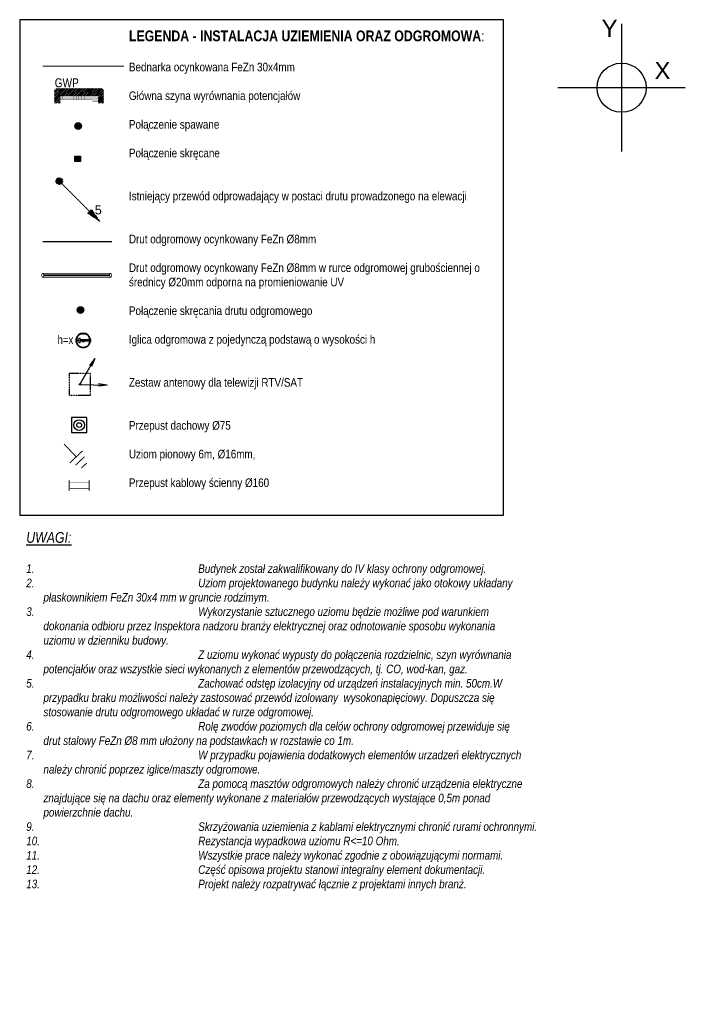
# Model space of a CAD drawing. Header units: millimetres. Extents: x 674178 to 809692, y 985018 to 1120486.
# Tile 2 of 4: x 794213 to 809692, y 985018 to 1007919. Entities that reach past the tile are written whole.
import ezdxf
from ezdxf.enums import TextEntityAlignment as Align

# ---------------------------------------------------------------- set-up
doc = ezdxf.new("R2010")
doc.units = ezdxf.units.MM
for name, pattern in [('DASHED2', [0.375, 0.25, -0.125]), ('DIVIDE2', [0.625, 0.25, -0.125, 0, -0.125, 0, -0.125]), ('PHANTOM2', [1.25, 0.625, -0.125, 0.125, -0.125, 0.125, -0.125])]:
    doc.linetypes.add(name, pattern=pattern)
for name, color, linetype in [('_IE_Bednarka ocynkowana FeZn 30x4mm', 94, 'DIVIDE2'), ('_IE_Drut ocynkowany FeZn 8mm', 24, 'PHANTOM2'), ('_IE_Drut ocynkowany FeZn 8mm w rurce odgromowej', 24, 'Continuous'), ('_IE_Legenda opisy', 7, 'Continuous'), ('_IE_Legenda ramka', 7, 'Continuous'), ('_IE_Maszt odgromowy na podstawce', 160, 'Continuous'), ('_IE_Odgrom', 24, 'PHANTOM2'), ('_IE_Otworowanie', 1, 'Continuous'), ('_IE_Połączenie skręcane bednarki', 7, 'Continuous'), ('_IE_Połączenie skręcane drutu', 7, 'Continuous'), ('_IE_Połączenie spawane bednarki', 7, 'Continuous'), ('_IE_Przepust wodo- gazoszczelny IE', 1, 'Continuous'), ('_IE_Przewód odprowadzający w postaci druta odgromowego', 251, 'DIVIDE2'), ('_IE_Szyna GWP', 94, 'Continuous'), ('_IE_Zestaw antenowy', 170, 'Continuous'), ('_Xref_podkład', 7, 'Continuous')]:
    doc.layers.add(name, color=color, linetype=linetype)
doc.layers.add('_IE_Punkt początkowy', color=6, linetype='Continuous', plot=False)
doc.layers.add('_IE_Uziemienia słupa ośw', color=82, linetype='Continuous', lineweight=35)
doc.styles.get("Standard").update_dxf_attribs({"font": 'ARIAL.TTF'})

# ---------------------------------------------------------------- blocks, each defined once
blk = doc.blocks.new('Uziemienie słupa')
at = {"layer": '_IE_Uziemienia słupa ośw', "lineweight": 40, "const_width": 15}
for points in [[(272, 146), (272, -126)], [(0, 10), (272, 10)], [(359, 105), (359, -86)], [(454, 62), (454, -47)]]:
    blk.add_lwpolyline(points, dxfattribs=at)
blk = doc.blocks.new('*U1253')
at = {"layer": '_IE_Legenda ramka', "color": 7}
blk.add_lwpolyline([(1124.9, 0), (0, 0), (0, -1152.4), (1124.9, -1152.4)], close=True, dxfattribs=at)
blk = doc.blocks.new('*U1256')
at = {"layer": '_IE_Szyna GWP', "true_color": 0x9e9e00, "transparency": 33554687}
h = blk.add_hatch(dxfattribs=at)
h.set_pattern_fill('STEEL', color=54, scale=15)
h.set_pattern_definition([(45, (700605.137, -91014.657), (-33.6759605, 33.6759605), []), (45, (700605.137, -90990.845), (-33.6759605, 33.6759605), [])])
h.paths.add_polyline_path([(438, -174), (438, -347), (566, -347), (566, -32), (-573, -32), (-573, -347), (-441, -347), (-441, -174)])
h.paths.add_polyline_path([(534, -32), (534, 0), (-534, 0), (-534, -32)])
at = {"layer": '_IE_Szyna GWP', "transparency": 33554687}
h = blk.add_hatch(color=7, dxfattribs=at)
h.dxf.hatch_style = 1
h.paths.add_polyline_path([(-387, -174), (-441, -174), (-441, -260), (-387, -260)])
h.paths.add_polyline_path([(-324, -174), (-387, -174), (-387, -260), (-324, -260)])
h.paths.add_polyline_path([(-261, -174), (-324, -174), (-324, -260), (-261, -260)])
h.paths.add_polyline_path([(-198, -174), (-261, -174), (-261, -260), (-198, -260)])
h.paths.add_polyline_path([(-135, -174), (-198, -174), (-198, -260), (-135, -260)])
h.paths.add_polyline_path([(-9, -174), (-72, -174), (-72, -260), (-9, -260)])
h.paths.add_polyline_path([(54, -174), (-9, -174), (-9, -260), (54, -260)])
h.paths.add_polyline_path([(117, -174), (54, -174), (54, -260), (117, -260)])
h.paths.add_polyline_path([(180, -174), (117, -174), (117, -260), (180, -260)])
h.paths.add_polyline_path([(243, -174), (180, -174), (180, -260), (243, -260)])
h.paths.add_polyline_path([(304, -174), (243, -174), (243, -260), (304, -260)])
h.paths.add_polyline_path([(304, -174), (304, -260), (304, -305), (438, -305), (438, -174)])
h.paths.add_polyline_path([(-72, -174), (-135, -174), (-135, -260), (-72, -260)])
at = {"layer": '_IE_Szyna GWP'}
for points, const_width in [([(566, -32), (534, 0), (-534, 0), (-573, -32)], 5), ([(-534, -32), (-534, 0)], 5), ([(534, -32), (534, 0)], 13.2), ([(-441, -347), (-573, -347), (-573, -32), (566, -32), (566, -347)], 5), ([(-441, -347), (-441, -174), (438, -174), (438, -347)], 5), ([(-441, -260), (304, -260), (304, -174)], 5), ([(-387, -260), (-387, -174)], 5), ([(-324, -260), (-324, -174)], 5), ([(-261, -260), (-261, -174)], 5), ([(-198, -260), (-198, -174)], 5), ([(-135, -260), (-135, -174)], 5), ([(-72, -260), (-72, -174)], 5), ([(-9, -260), (-9, -174)], 5), ([(54, -260), (54, -174)], 5), ([(117, -260), (117, -174)], 5), ([(180, -260), (180, -174)], 5), ([(243, -260), (243, -174)], 5), ([(304, -260), (304, -305), (438, -305)], 5), ([(438, -347), (566, -347)], 5)]:
    blk.add_lwpolyline(points, dxfattribs=dict(at, const_width=const_width))
at = {"layer": '_IE_Szyna GWP', "width": 0.8, "flags": 12}
blk.add_attdef('GWP', (-570, 25), '', height=210, dxfattribs=at)
blk = doc.blocks.new('Połączenie spawane bednarki')
at = {"layer": '_IE_Połączenie spawane bednarki', "ltscale": 6}
blk.add_hatch(color=0, dxfattribs=at).paths.add_polyline_path([(0, 7.7, -1), (0, -7.7, -1)])
at = {"layer": '_IE_Połączenie spawane bednarki', "color": 0}
blk.add_circle((0, 0), 7.69, dxfattribs=at)
blk = doc.blocks.new('Połączenie skręcane bednarki')
at = {"layer": '_IE_Połączenie skręcane bednarki', "ltscale": 6, "transparency": 33554687}
blk.add_hatch(color=0, dxfattribs=at).paths.add_polyline_path([(-6.5, 6.5), (4.5, 6.5), (6.5, 6.5), (6.5, -6.5), (-6.5, -6.5)])
at = {"color": 0}
blk.add_lwpolyline([(-6.5, 6.5), (4.5, 6.5), (6.5, 6.5), (6.5, -6.5), (-6.5, -6.5), (-6.5, 6.5)], dxfattribs=at)
blk = doc.blocks.new('Połączenie skręcane drutu')
at = {"layer": '_IE_Połączenie skręcane drutu', "ltscale": 6}
blk.add_hatch(color=0, dxfattribs=at).paths.add_polyline_path([(0, 7.7, -1), (0, -7.7, -1)])
at = {"layer": '_IE_Połączenie skręcane drutu', "color": 0}
blk.add_circle((0, 0), 7.69, dxfattribs=at)
blk = doc.blocks.new('Iglica odgromowa na podstawie')
at = {"layer": '_IE_Maszt odgromowy na podstawce', "color": 0}
for p, q in [((-168, 25), (-168, -25)), ((-158, 24), (-168, 25)), ((-158, 24), (-158, -24)), ((-72, 6), (-25, 6)), ((-25, 11), (-67, 11)), ((-24, 158), (-25, 168)), ((-25, 19), (-25, -20)), ((-24, 158), (24, 158)), ((-22, 22), (32, 22)), ((-12, 7), (0, 14)), ((-12, -7), (-12, 7)), ((0, 14), (12, 7)), ((12, 7), (12, -7)), ((12, 6), (12, 6)), ((12, 6), (17, 6)), ((23, 12), (22, 12)), ((23, -23), (23, 22)), ((24, 158), (25, 168)), ((27, 22), (27, -23)), ((31, 12), (28, 16)), ((28, 16), (27, 16)), ((28, 16), (27, 16)), ((32, -23), (32, 22)), ((158, 11), (32, 11)), ((32, 8), (41, 8)), ((41, 8), (41, -8)), ((41, 6), (168, 6)), ((47, 5), (41, 5)), ((48, 4), (47, 5)), ((47, 5), (47, -4)), ((48, 4), (48, -4)), ((158, 24), (168, 25)), ((158, 24), (158, -24)), ((168, 25), (168, -25)), ((-158, -24), (-168, -25)), ((-25, -6), (-72, -6)), ((-67, -11), (-25, -11)), ((-24, -158), (-25, -168)), ((-24, -158), (24, -158)), ((-22, -23), (32, -23)), ((0, -14), (-12, -7)), ((12, -7), (0, -14)), ((12, -6), (17, -6)), ((22, -13), (23, -13)), ((24, -158), (25, -168)), ((31, -12), (27, -16)), ((32, -8), (41, -8)), ((32, -11), (158, -11)), ((41, 0), (32, 0)), ((47, -4), (41, -4)), ((168, -6), (41, -6)), ((48, -4), (47, -4)), ((158, -24), (168, -25))]:
    blk.add_line(p, q, dxfattribs=at)
at = {"layer": '_IE_Maszt odgromowy na podstawce', "color": 0, "lineweight": 5}
for p, q in [((-168, 6), (-97, 6)), ((-168, -6), (-168, 6)), ((-163, 6), (-158, 11)), ((-102, 11), (-158, 11)), ((-102, 42), (-102, 11)), ((-102, 11), (-97, 6)), ((-97, -42), (-97, 42)), ((-80, 55), (-89, 55)), ((-89, 50), (-80, 50)), ((-72, 42), (-72, -42)), ((-72, 6), (-67, 11)), ((-67, 11), (-67, 42)), ((158, 11), (163, 6)), ((168, 6), (168, -6)), ((-97, -6), (-168, -6)), ((-158, -11), (-163, -6)), ((-158, -11), (-102, -11)), ((-97, -6), (-102, -11)), ((-102, -11), (-102, -42)), ((-80, -50), (-89, -50)), ((-89, -55), (-80, -55)), ((-67, -11), (-72, -6)), ((-67, -42), (-67, -11)), ((163, -6), (158, -11))]:
    blk.add_line(p, q, dxfattribs=at)
at = {"layer": '_IE_Maszt odgromowy na podstawce', "color": 0}
blk.add_circle((0, 0), 8, dxfattribs=at)
at = {"layer": '_IE_Maszt odgromowy na podstawce', "color": 0, "ltscale": 20}
for start, end in [(8.4565, 171.5435), (188.4565, 351.5435)]:
    blk.add_arc((0, 0), 170, start, end, dxfattribs=at)
at = {"layer": '_IE_Maszt odgromowy na podstawce', "color": 0}
for centre, radius, start, end in [((0, 0), 160, 98.7173, 171.2827), ((-22, 19), 3, 90, 180), ((32, 0), 16, 128.718, 157.0653), ((0, 0), 160, 8.7173, 81.2827), ((28, 16), 1, 224.4433, 225.0001), ((28, 9), 4, 0, 45), ((0, 0), 160, 188.7173, 261.2827), ((-22, -20), 3, 180, 270), ((32, 0), 16, 203.0426, 231.282), ((0, 0), 160, 278.7173, 351.2827), ((28, -9), 4, 315, 0)]:
    blk.add_arc(centre, radius, start, end, dxfattribs=at)
at = {"layer": '_IE_Maszt odgromowy na podstawce', "color": 0, "lineweight": 5}
for centre, radius, start, end in [((-89, 42), 13, 90, 180), ((-89, 42), 8, 90, 180), ((-80, 42), 13, 0, 90), ((-80, 42), 8, 0, 90), ((-89, -42), 13, 180, 270), ((-89, -42), 8, 180, 270), ((-80, -42), 13, 270, 0), ((-80, -42), 8, 270, 0)]:
    blk.add_arc(centre, radius, start, end, dxfattribs=at)
at = {"layer": '_IE_Maszt odgromowy na podstawce', "color": 0, "width": 0.8, "flags": 12}
blk.add_attdef('WYSOKOŚĆ', (231, -109), '', height=200, dxfattribs=at)
blk = doc.blocks.new('Punkt początkowy')
at = {"layer": '_IE_Punkt początkowy', "color": 6}
for points in [[(0, 1482), (0, -1482)], [(1482, 0), (-1482, 0)]]:
    blk.add_lwpolyline(points, dxfattribs=at)
blk.add_circle((0, 0), 572, dxfattribs=at)
blk.add_attdef('OŚ_2', text='', height=400, dxfattribs=at).set_placement((-93, 1182), align=Align.RIGHT)
blk.add_attdef('OŚ_1', (765, 199), '', height=400, dxfattribs=at)
blk = doc.blocks.new('A$C6BCF7BF9')
for points in [[(0, 0), (-25, 43.3)], [(0, 0), (-14.2, 48.3)]]:
    blk.add_lwpolyline(points)
blk = doc.blocks.new('Zestaw antenowy legenda')
at = {"layer": '_IE_Odgrom'}
blk.add_lwpolyline([(-250, 250), (-250, -250), (250, -250), (250, 250), (-250, 250)], dxfattribs=at)
blk.add_circle((0, 0), 15, dxfattribs=at)
at = {"layer": '_IE_Zestaw antenowy'}
for points in [[(0, 0), (-22, -636)], [(0, 0), (602, -348)]]:
    blk.add_lwpolyline(points, dxfattribs=at)
at = {"layer": '_IE_Zestaw antenowy', "xscale": 3.999999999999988}
for p, yscale, zscale, rotation in [((602, -348), 3.999999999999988, 3.999999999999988, 36.42903828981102), ((-22, -636), 3.999999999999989, 3.999999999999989, 334.7328941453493)]:
    blk.add_blockref('A$C6BCF7BF9', p, dxfattribs=dict(at, yscale=yscale, zscale=zscale, rotation=rotation))
blk = doc.blocks.new('*U1249')
h = blk.add_hatch(color=0)
edge = h.paths.add_edge_path()
edge.add_arc((0, 0), 75, 270, 630)
at = {"transparency": 33554687}
h = blk.add_hatch(color=0, dxfattribs=at)
h.dxf.hatch_style = 1
h.paths.add_polyline_path([(666, -748), (748, -666), (931, -928)])
at = {"color": 0, "const_width": 20}
blk.add_lwpolyline([(707, -707), (0, 0)], dxfattribs=at)
at = {"color": 0}
blk.add_lwpolyline([(666, -748), (748, -666), (931, -928), (666, -748)], dxfattribs=at)
blk.add_circle((0, 0), 75, dxfattribs=at)
at = {"flags": 8}
blk.add_attdef('NUMER', text='', height=210, dxfattribs=at).set_placement((906, -669), align=Align.MIDDLE_CENTER)
blk = doc.blocks.new('TWP110BIT')
at = {"layer": '_IE_Otworowanie', "color": 1}
blk.add_lwpolyline([(175, 175), (-175, 175), (-175, -175), (175, -175)], close=True, dxfattribs=at)
for radius in [125, 55]:
    blk.add_circle((0, 0), radius, dxfattribs=at)
blk = doc.blocks.new('*U2853')
at = {"color": 0, "linetype": 'DASHED2', "ltscale": 0.2, "const_width": 2.28}
for points in [[(-239.8, 6.2, 0.505417), (-239.8, -6.2, 1)], [(-239.8, 6.2, -0.505417), (-239.8, -6.2, -1)], [(-37, 6.2, 0.505417), (-37, -6.2, 1)], [(-37, 6.2, -0.505417), (-37, -6.2, -1)]]:
    blk.add_lwpolyline(points, format="xyb", dxfattribs=at)
for points in [[(-37, 6.2), (-239.8, 6.2)], [(-37, -6.2), (-239.8, -6.2)]]:
    blk.add_lwpolyline(points, dxfattribs=at)
at = {"layer": '_IE_Drut ocynkowany FeZn 8mm w rurce odgromowej', "linetype": 'Continuous', "ltscale": 0.2, "const_width": 5}
blk.add_lwpolyline([(-40.2, 0), (-236.6, 0)], dxfattribs=at)
blk = doc.blocks.new('*U3180')
blk.add_wipeout([(5, 495), (5, 475), (47, 475), (47, 25), (5, 25), (5, 5), (240, 5), (240, 25), (198, 25), (198, 475), (240, 475), (240, 495)]).dxf.layer = '_IE_Otworowanie'
at = {"layer": '_IE_Przepust wodo- gazoszczelny IE', "const_width": 10}
for points in [[(5, 475), (240, 475), (240, 495), (5, 495)], [(47, 475), (198, 475), (198, 25), (47, 25)], [(5, 25), (240, 25), (240, 5), (5, 5)]]:
    blk.add_lwpolyline(points, close=True, dxfattribs=at)

msp = doc.modelspace()

# ---------------------------------------------------------------- linework, layer by layer
at = {"layer": '_IE_Bednarka ocynkowana FeZn 30x4mm', "linetype": 'ByBlock', "ltscale": 10, "const_width": 30}
msp.add_lwpolyline([(794745, 1006838), (796641, 1006838)], dxfattribs=at)
at = {"layer": '_IE_Drut ocynkowany FeZn 8mm', "linetype": 'PHANTOM2', "ltscale": 500, "const_width": 30}
msp.add_lwpolyline([(794745, 1002754), (796357, 1002754)], dxfattribs=at)

# ---------------------------------------------------------------- block references
at = {"rotation": 90}
msp.add_blockref('Zestaw antenowy legenda', (795611, 999437), dxfattribs=at)
msp.add_blockref('TWP110BIT', (795596, 998490))
at = {"xscale": 1.5, "yscale": 1.5, "zscale": 1.5, "rotation": 313.4034583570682}
msp.add_blockref('Uziemienie słupa', (795235, 998037), dxfattribs=at)
at = {"layer": '_IE_Drut ocynkowany FeZn 8mm w rurce odgromowej', "color": 6, "xscale": 7.790634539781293, "yscale": 7.790634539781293, "zscale": 7.790634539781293}
msp.add_blockref('*U2853', (796617, 1001973), dxfattribs=at)
at = {"layer": '_IE_Legenda ramka', "xscale": 10, "yscale": 10, "zscale": 10}
msp.add_blockref('*U1253', (794213, 1007916), dxfattribs=at)
at = {"layer": '_IE_Maszt odgromowy na podstawce'}
ref = msp.add_blockref('Iglica odgromowa na podstawie', (795689, 1000458), dxfattribs=at)
ref.add_attrib('WYSOKOŚĆ', 'h=x', (795093, 1000375), dxfattribs={"layer": '0', "height": 200, "width": 0.8, "flags": 12})
at = {"layer": '_IE_Połączenie skręcane bednarki', "color": 40, "xscale": 10, "yscale": 10, "zscale": 10}
msp.add_blockref('Połączenie skręcane bednarki', (795563, 1004682), dxfattribs=at)
at = {"layer": '_IE_Połączenie skręcane drutu', "color": 24, "xscale": 10, "yscale": 10, "zscale": 10}
msp.add_blockref('Połączenie skręcane drutu', (795628, 1001166), dxfattribs=at)
at = {"layer": '_IE_Połączenie spawane bednarki', "color": 6, "xscale": 10, "yscale": 10, "zscale": 10}
msp.add_blockref('Połączenie spawane bednarki', (795571, 1005447), dxfattribs=at)
at = {"layer": '_IE_Przewód odprowadzający w postaci druta odgromowego'}
msp.add_blockref('*U1249', (795135, 1004164), dxfattribs=at).add_auto_attribs({'NUMER': '5'})
at = {"layer": '_IE_Szyna GWP'}
ref = msp.add_blockref('*U1256', (795597, 1006321), dxfattribs=at)
ref.add_attrib('SWP', 'GWP', (795027, 1006346), dxfattribs={"height": 210, "width": 0.8, "flags": 12})
at = {"layer": '_Xref_podkład'}
msp.add_blockref('Punkt początkowy', (808211, 1006337), dxfattribs=at).add_auto_attribs({'OŚ_1': 'X', 'OŚ_2': 'Y'})

# ---------------------------------------------------------------- texts
at = {"layer": '_IE_Legenda opisy', "char_height": 200, "attachment_point": 1}
for s, insert, width in [('\\A1;{\\fArial Narrow|b1|i0|c238|p34;\\H1.25x;\\C7;LEGENDA - INSTALACJA UZIEMIENIA ORAZ ODGROMOWA\\fArial Narrow|b0|i0|c238|p34;:\\P\\fArial|b0|i0|c238|p34;\\H0.8x;\\P\\fArial Narrow|b0|i0|c238|p34;Bednarka ocynkowana FeZn 30x4mm\\P\\fArial|b0|i0|c238|p34;\\P\\fArial Narrow|b0|i0|c238|p34;Główna szyna wyrównania potencjałów\\P\\fArial|b0|i0|c238|p34;\\P\\fArial Narrow|b0|i0|c238|p34;Połączenie spawane\\P\\fArial|b0|i0|c238|p34;\\P\\fArial Narrow|b0|i0|c238|p34;Połączenie skręcane\\P\\P\\PIstniejący przewód odprowadający w postaci drutu prowadzonego na elewacji\\P}\\P\\P{\\fArial Narrow|b0|i0|c238|p34;\\C7;Drut odgromowy ocynkowany FeZn %%C8mm\\P\\fArial|b0|i0|c238|p34;\\P\\fArial Narrow|b0|i0|c238|p34;Drut odgromowy ocynkowany FeZn %%C8mm w rurce odgromowej grubościennej o średnicy %%C20mm odporna na promieniowanie UV\\P\\fArial|b0|i0|c238|p34;\\P\\fArial Narrow|b0|i0|c238|p34;Połączenie skręcania drutu odgromowego\\P\\fArial|b0|i0|c238|p34;\\P\\fArial Narrow|b0|i0|c238|p34;Iglica odgromowa z pojedynczą podstawą o wysokości h\\P\\fArial|b0|i0|c238|p34;\\P}\\P{\\fArial Narrow|b0|i0|c238|p34;Zestaw antenowy dla telewizji RTV/SAT\\P}\\P\\P{\\fArial Narrow|b0|i0|c238|p34;Przepust dachowy %%C75\\P\\pxsm1;\\fArial|b0|i0|c238|p34;\\C7;\\P\\fArial Narrow|b0|i0|c238|p34;Uziom pionowy 6m, %%C16mm,\\P\\PPrzepust kablowy ścienny %%C160}', (796753, 1007668), 9000), ('\\A1;\\pxt1250;{\\L\\fArial Narrow|b0|i1|c238|p34;\\H1.25x;UWAGI:\\P\\pqj,t0;\\l\\fArial|b0|i1|c238|p34;\\H0.8x;\\P\\pi-2,l2,q*,t20,2115.6,2730.4;\\fArial Narrow|b0|i1|c238|p34;1.^IBudynek został zakwalifikowany do IV klasy ochrony odgromowej.\\P2.^IUziom projektowanego budynku należy wykonać jako otokowy układany płaskownikiem FeZn 30x4 mm w gruncie rodzimym.\\P3.^IWykorzystanie sztucznego uziomu będzie możliwe pod warunkiem dokonania odbioru przez Inspektora nadzoru branży elektrycznej oraz odnotowanie sposobu wykonania uziomu w dzienniku budowy.\\P4.^IZ uziomu wykonać wypusty do połączenia rozdzielnic, szyn wyrównania potencjałów oraz wszystkie sieci wykonanych z elementów przewodzących, tj. CO, wod-kan, gaz.\\P5.^IZachować odstęp izolacyjny od urządzeń instalacyjnych min. 50cm.W przypadku braku możliwości należy zastosować przewód izolowany  wysokonapięciowy. Dopuszcza się stosowanie drutu odgromowego układać w rurze odgromowej.\\P6.^IRolę zwodów poziomych dla celów ochrony odgromowej przewiduje się drut stalowy FeZn Ø8 mm ułożony na podstawkach w rozstawie co 1m.\\P7.^IW przypadku pojawienia dodatkowych elementów urzadzeń elektrycznych należy chronić poprzez iglice/maszty odgromowe.\\P8.^IZa pomocą masztów odgromowych należy chronić urządzenia elektryczne znajdujące się na dachu oraz elementy wykonane z materiałów przewodzących wystające 0,5m ponad powierzchnie dachu. \\P9.^ISkrzyżowania uziemienia z kablami elektrycznymi chronić rurami ochronnymi.\\P10.^IRezystancja wypadkowa uziomu R<=10 Ohm.\\P11.^IWszystkie prace należy wykonać zgodnie z obowiązującymi normami.\\P12.^ICzęść opisowa projektu stanowi integralny element dokumentacji.\\P13.^IProjekt należy rozpatrywać łącznie z projektami innych branż.}', (794365, 996002), 11606.61)]:
    msp.add_mtext(s, dxfattribs=dict(at, insert=insert, width=width))

# ---------------------------------------------------------------- next in the draw order: block references
at = {"layer": '_IE_Przepust wodo- gazoszczelny IE', "rotation": 90}
msp.add_blockref('*U3180', (795850, 996963), dxfattribs=at)

doc.saveas('drawing.dxf')
